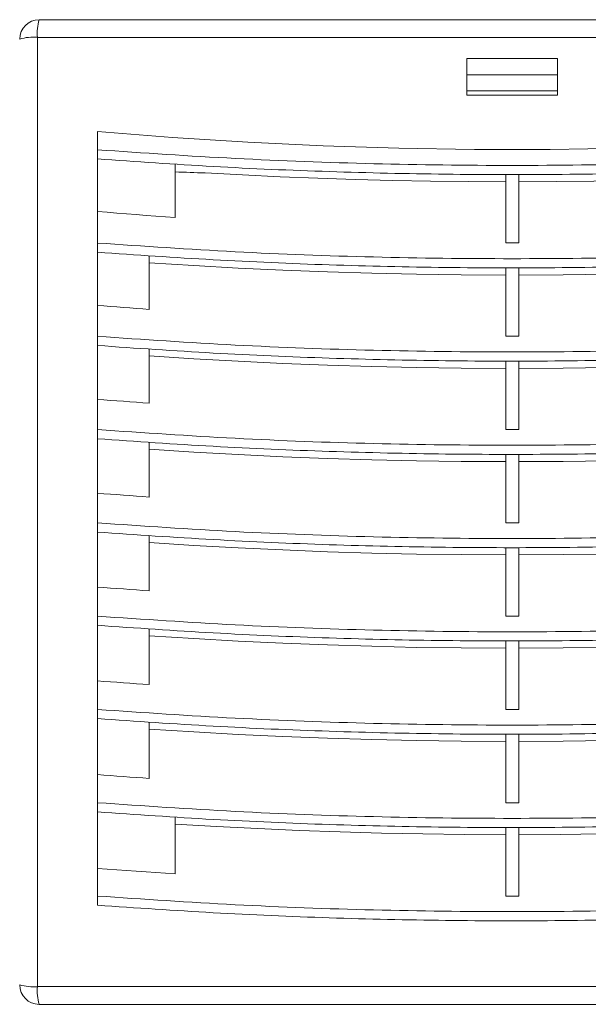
# Model space of a CAD drawing. Header units: millimetres. Extents: x 38 to 367, y 30 to 267.
# Tile 3 of 4: x 123 to 211, y 115 to 267. Entities that reach past the tile are written whole.
import ezdxf

# ---------------------------------------------------------------- set-up
doc = ezdxf.new("R2010")
doc.units = ezdxf.units.MM

msp = doc.modelspace()

# ---------------------------------------------------------------- linework, layer by layer
at = {"color": 7, "linetype": 'Continuous', "lineweight": 15}
for p, q in [((125.86, 266.56), (271.86, 266.56)), ((272.13, 263.84), (125.58, 263.84)), ((125.58, 263.84), (125.58, 117.29)), ((205.86, 260.56), (191.86, 260.56)), ((191.86, 260.56), (191.86, 254.92)), ((205.86, 254.92), (205.86, 260.56)), ((191.86, 258.06), (205.86, 258.06)), ((205.86, 255.56), (191.86, 255.56)), ((134.86, 249.29), (134.86, 246.48)), ((134.86, 246.48), (134.86, 245.07)), ((134.86, 245.07), (134.86, 234.83)), ((146.86, 236.03), (146.86, 244.25)), ((197.86, 242.7), (197.86, 232.12)), ((199.86, 232.12), (199.86, 242.7)), ((134.86, 234.83), (134.86, 232.08)), ((134.86, 232.08), (134.86, 230.67)), ((134.86, 230.67), (134.86, 220.37)), ((142.86, 221.83), (142.86, 230.1)), ((197.86, 228.3), (197.86, 217.71)), ((199.86, 217.71), (199.86, 228.3)), ((134.86, 220.37), (134.86, 217.68)), ((134.86, 217.68), (134.86, 216.27)), ((134.86, 216.27), (134.86, 205.92)), ((142.86, 207.35), (142.86, 215.7)), ((197.86, 213.9), (197.86, 203.31)), ((199.86, 203.31), (199.86, 213.9)), ((134.86, 205.92), (134.86, 203.28)), ((134.86, 203.28), (134.86, 201.87)), ((134.86, 201.87), (134.86, 191.46)), ((142.86, 192.87), (142.86, 201.3)), ((197.86, 199.5), (197.86, 188.9)), ((199.86, 188.9), (199.86, 199.5)), ((134.86, 191.46), (134.86, 188.88)), ((134.86, 188.88), (134.86, 187.47)), ((134.86, 187.47), (134.86, 177.01)), ((142.86, 178.39), (142.86, 186.9)), ((197.86, 185.1), (197.86, 174.49)), ((199.86, 174.49), (199.86, 185.1)), ((134.86, 177.01), (134.86, 174.48)), ((134.86, 174.48), (134.86, 173.07)), ((134.86, 173.07), (134.86, 162.56)), ((142.86, 163.92), (142.86, 172.5)), ((197.86, 170.7), (197.86, 160.08)), ((199.86, 160.08), (199.86, 170.7)), ((134.86, 162.56), (134.86, 160.08)), ((134.86, 160.08), (134.86, 158.67)), ((134.86, 158.67), (134.86, 148.11)), ((142.86, 149.44), (142.86, 158.1)), ((197.86, 156.3), (197.86, 145.67)), ((199.86, 145.67), (199.86, 156.3)), ((134.86, 148.11), (134.86, 145.68)), ((134.86, 145.68), (134.86, 144.27)), ((134.86, 144.27), (134.86, 133.66)), ((146.86, 134.72), (146.86, 143.45)), ((197.86, 141.9), (197.86, 131.27)), ((199.86, 131.27), (199.86, 141.9)), ((134.86, 133.66), (134.86, 131.28)), ((134.86, 131.28), (134.86, 129.87)), ((125.58, 117.29), (272.13, 117.29)), ((271.86, 114.56), (125.86, 114.56))]:
    msp.add_line(p, q, dxfattribs=at)
at = {"color": 7, "linetype": 'Continuous', "lineweight": 15, "flags": 128}
for points in [[(191.86, 254.92), (193.61, 254.91), (195.36, 254.91), (197.11, 254.91), (198.86, 254.91), (200.61, 254.91), (202.36, 254.91), (204.11, 254.91), (205.86, 254.92)], [(262.86, 249.29), (251.26, 248.38), (239.65, 247.65), (228.01, 247.1), (216.35, 246.73), (204.69, 246.55), (193.03, 246.55), (181.36, 246.73), (169.71, 247.1), (158.07, 247.65), (146.45, 248.38), (134.86, 249.29)], [(151.46, 242.91), (157.25, 242.59), (163.04, 242.32), (168.84, 242.09), (174.64, 241.9), (180.44, 241.75), (186.25, 241.64), (192.05, 241.57), (197.86, 241.54)], [(199.86, 241.54), (205.66, 241.57), (211.47, 241.64), (217.27, 241.75), (223.08, 241.9), (228.88, 242.09), (234.67, 242.32), (240.47, 242.59), (246.26, 242.91)], [(146.86, 236.03), (145.36, 236.14), (143.86, 236.25), (142.35, 236.36), (140.85, 236.47), (139.35, 236.59), (137.86, 236.71), (136.36, 236.84), (134.86, 236.96)], [(197.86, 232.12), (198.11, 232.12), (198.36, 232.12), (198.61, 232.12), (198.86, 232.12), (199.11, 232.12), (199.36, 232.12), (199.61, 232.12), (199.86, 232.12)], [(142.86, 229.05), (149.72, 228.61), (156.58, 228.23), (163.45, 227.9), (170.33, 227.64), (177.21, 227.43), (184.09, 227.27), (190.97, 227.18), (197.86, 227.14)], [(199.86, 227.14), (206.74, 227.18), (213.63, 227.27), (220.51, 227.43), (227.39, 227.64), (234.27, 227.9), (241.14, 228.23), (248, 228.61), (254.86, 229.05)], [(142.86, 221.83), (141.86, 221.91), (140.86, 221.98), (139.86, 222.06), (138.86, 222.14), (137.86, 222.22), (136.86, 222.3), (135.86, 222.38), (134.86, 222.46)], [(197.86, 217.71), (198.11, 217.71), (198.36, 217.71), (198.61, 217.71), (198.86, 217.71), (199.11, 217.71), (199.36, 217.71), (199.61, 217.71), (199.86, 217.71)], [(142.86, 214.65), (149.72, 214.21), (156.58, 213.83), (163.45, 213.5), (170.33, 213.24), (177.21, 213.03), (184.09, 212.87), (190.97, 212.78), (197.86, 212.74)], [(199.86, 212.74), (206.74, 212.78), (213.63, 212.87), (220.51, 213.03), (227.39, 213.24), (234.27, 213.5), (241.14, 213.83), (248, 214.21), (254.86, 214.65)], [(142.86, 207.35), (141.86, 207.42), (140.86, 207.5), (139.86, 207.57), (138.86, 207.65), (137.86, 207.72), (136.86, 207.8), (135.86, 207.88), (134.86, 207.97)], [(197.86, 203.31), (198.11, 203.31), (198.36, 203.31), (198.61, 203.31), (198.86, 203.31), (199.11, 203.31), (199.36, 203.31), (199.61, 203.31), (199.86, 203.31)], [(142.86, 200.25), (149.72, 199.81), (156.58, 199.43), (163.45, 199.1), (170.33, 198.84), (177.21, 198.63), (184.09, 198.47), (190.97, 198.38), (197.86, 198.34)], [(199.86, 198.34), (206.74, 198.38), (213.63, 198.47), (220.51, 198.63), (227.39, 198.84), (234.27, 199.1), (241.14, 199.43), (248, 199.81), (254.86, 200.25)], [(142.86, 192.87), (141.86, 192.94), (140.86, 193.01), (139.86, 193.09), (138.86, 193.16), (137.86, 193.24), (136.86, 193.31), (135.86, 193.39), (134.86, 193.47)], [(197.86, 188.9), (198.11, 188.9), (198.36, 188.9), (198.61, 188.9), (198.86, 188.9), (199.11, 188.9), (199.36, 188.9), (199.61, 188.9), (199.86, 188.9)], [(142.86, 185.85), (149.72, 185.41), (156.58, 185.03), (163.45, 184.7), (170.33, 184.44), (177.21, 184.23), (184.09, 184.07), (190.97, 183.98), (197.86, 183.94)], [(199.86, 183.94), (206.74, 183.98), (213.63, 184.07), (220.51, 184.23), (227.39, 184.44), (234.27, 184.7), (241.14, 185.03), (248, 185.41), (254.86, 185.85)], [(142.86, 178.39), (141.86, 178.46), (140.86, 178.53), (139.86, 178.6), (138.86, 178.68), (137.86, 178.75), (136.86, 178.83), (135.86, 178.91), (134.86, 178.98)], [(197.86, 174.49), (198.11, 174.49), (198.36, 174.49), (198.61, 174.49), (198.86, 174.49), (199.11, 174.49), (199.36, 174.49), (199.61, 174.49), (199.86, 174.49)], [(142.86, 171.45), (149.72, 171.01), (156.58, 170.63), (163.45, 170.3), (170.33, 170.04), (177.21, 169.83), (184.09, 169.67), (190.97, 169.58), (197.86, 169.54)], [(199.86, 169.54), (206.74, 169.58), (213.63, 169.67), (220.51, 169.83), (227.39, 170.04), (234.27, 170.3), (241.14, 170.63), (248, 171.01), (254.86, 171.45)], [(142.86, 163.92), (141.86, 163.98), (140.86, 164.05), (139.86, 164.13), (138.86, 164.2), (137.86, 164.27), (136.86, 164.35), (135.86, 164.42), (134.86, 164.5)], [(197.86, 160.08), (198.11, 160.08), (198.36, 160.08), (198.61, 160.08), (198.86, 160.08), (199.11, 160.08), (199.36, 160.08), (199.61, 160.08), (199.86, 160.08)], [(142.86, 157.05), (149.72, 156.61), (156.58, 156.23), (163.45, 155.9), (170.33, 155.64), (177.21, 155.43), (184.09, 155.27), (190.97, 155.18), (197.86, 155.14)], [(199.86, 155.14), (206.74, 155.18), (213.63, 155.27), (220.51, 155.43), (227.39, 155.64), (234.27, 155.9), (241.14, 156.23), (248, 156.61), (254.86, 157.05)], [(142.86, 149.44), (141.86, 149.51), (140.86, 149.58), (139.86, 149.65), (138.86, 149.72), (137.86, 149.79), (136.86, 149.87), (135.86, 149.94), (134.86, 150.02)], [(197.86, 145.67), (198.11, 145.67), (198.36, 145.67), (198.61, 145.67), (198.86, 145.67), (199.11, 145.67), (199.36, 145.67), (199.61, 145.67), (199.86, 145.67)], [(146.86, 142.38), (153.22, 142.01), (159.59, 141.68), (165.96, 141.4), (172.33, 141.17), (178.71, 140.99), (185.09, 140.86), (191.47, 140.78), (197.86, 140.74)], [(199.86, 140.74), (206.24, 140.78), (212.62, 140.86), (219, 140.99), (225.38, 141.17), (231.76, 141.4), (238.13, 141.68), (244.5, 142.01), (250.86, 142.38)], [(146.86, 134.72), (145.36, 134.81), (143.86, 134.91), (142.36, 135.01), (140.85, 135.11), (139.36, 135.21), (137.86, 135.32), (136.36, 135.43), (134.86, 135.54)], [(197.86, 131.27), (198.11, 131.27), (198.36, 131.26), (198.61, 131.26), (198.86, 131.26), (199.11, 131.26), (199.36, 131.26), (199.61, 131.27), (199.86, 131.27)]]:
    msp.add_lwpolyline(points, dxfattribs=at)
at = {"color": 7, "linetype": 'Continuous', "lineweight": 15}
for centre, radius, start, end in [((125.86, 263.56), 3, 90, 180), ((132.96, 264.47), 7.4, 163.5767, 184.9081), ((124.95, 256.47), 7.4, 85.0919, 106.4233), ((198.86, 1692.13), 1450, 267.94481, 268.12678), ((124.95, 124.66), 7.4, 253.5767, 274.9082), ((125.86, 117.56), 3, 180, 270), ((132.96, 116.66), 7.4, 175.0918, 196.4234)]:
    msp.add_arc(centre, radius, start, end, dxfattribs=at)
for points, knots in [([(262.86, 246.48), (255.76, 246), (241.58, 245.03), (220.23, 244.25), (198.86, 243.97), (177.48, 244.25), (156.13, 245.03), (141.95, 246), (134.86, 246.48)], [0, 0, 0, 0, 0.166705, 0.333301, 0.5, 0.666701, 0.833297, 1, 1, 1, 1]), ([(134.86, 245.07), (140.81, 244.65), (152.72, 243.82), (170.65, 243.06), (188.6, 242.65), (206.84, 242.62), (225.36, 242.99), (244.14, 243.76), (256.62, 244.62), (262.86, 245.05)], [0, 0, 0, 0, 0.139965, 0.27998, 0.420021, 0.560061, 0.706744, 0.853391, 1, 1, 1, 1]), ([(262.86, 232.08), (255.78, 231.6), (241.61, 230.63), (220.26, 229.85), (198.86, 229.58), (177.46, 229.85), (156.11, 230.63), (141.94, 231.6), (134.86, 232.08)], [0, 0, 0, 0, 0.166391, 0.332987, 0.5, 0.667017, 0.833613, 1, 1, 1, 1]), ([(134.86, 230.67), (140.81, 230.25), (152.71, 229.43), (170.63, 228.66), (188.59, 228.25), (206.84, 228.23), (225.37, 228.6), (244.15, 229.37), (256.63, 230.24), (262.86, 230.67)], [0, 0, 0, 0, 0.139835, 0.279831, 0.419926, 0.560057, 0.70683, 0.853502, 1, 1, 1, 1]), ([(262.86, 217.68), (255.78, 217.2), (241.61, 216.23), (220.26, 215.45), (198.86, 215.18), (177.46, 215.45), (156.11, 216.23), (141.94, 217.2), (134.86, 217.68)], [0, 0, 0, 0, 0.166391, 0.332987, 0.5, 0.667017, 0.833613, 1, 1, 1, 1]), ([(134.86, 216.27), (140.81, 215.85), (152.71, 215.03), (170.63, 214.26), (188.59, 213.85), (206.84, 213.83), (225.37, 214.2), (244.15, 214.97), (256.63, 215.84), (262.86, 216.27)], [0, 0, 0, 0, 0.139835, 0.279831, 0.419926, 0.560057, 0.70683, 0.853502, 1, 1, 1, 1]), ([(262.86, 203.28), (255.78, 202.8), (241.61, 201.83), (220.26, 201.05), (198.86, 200.78), (177.46, 201.05), (156.11, 201.83), (141.94, 202.8), (134.86, 203.28)], [0, 0, 0, 0, 0.166391, 0.332987, 0.5, 0.667017, 0.833613, 1, 1, 1, 1]), ([(134.86, 201.87), (140.81, 201.45), (152.71, 200.63), (170.63, 199.86), (188.59, 199.45), (206.84, 199.43), (225.37, 199.8), (244.15, 200.57), (256.63, 201.44), (262.86, 201.87)], [0, 0, 0, 0, 0.139835, 0.279831, 0.419926, 0.560057, 0.70683, 0.853502, 1, 1, 1, 1]), ([(262.86, 188.88), (255.78, 188.4), (241.61, 187.43), (220.26, 186.65), (198.86, 186.38), (177.46, 186.65), (156.11, 187.43), (141.94, 188.4), (134.86, 188.88)], [0, 0, 0, 0, 0.166391, 0.332987, 0.5, 0.667017, 0.833613, 1, 1, 1, 1]), ([(134.86, 187.47), (140.81, 187.05), (152.71, 186.23), (170.63, 185.46), (188.59, 185.05), (206.84, 185.03), (225.37, 185.4), (244.15, 186.17), (256.63, 187.04), (262.86, 187.47)], [0, 0, 0, 0, 0.139835, 0.279831, 0.419926, 0.560057, 0.70683, 0.853502, 1, 1, 1, 1]), ([(262.86, 174.48), (255.78, 174), (241.61, 173.03), (220.26, 172.25), (198.86, 171.98), (177.46, 172.25), (156.11, 173.03), (141.94, 174), (134.86, 174.48)], [0, 0, 0, 0, 0.166391, 0.332987, 0.5, 0.667017, 0.833613, 1, 1, 1, 1]), ([(134.86, 173.07), (140.81, 172.65), (152.71, 171.83), (170.63, 171.06), (188.59, 170.65), (206.84, 170.63), (225.37, 171), (244.15, 171.77), (256.63, 172.64), (262.86, 173.07)], [0, 0, 0, 0, 0.139835, 0.279831, 0.419926, 0.560057, 0.70683, 0.853502, 1, 1, 1, 1]), ([(262.86, 160.08), (255.78, 159.6), (241.61, 158.63), (220.26, 157.85), (198.86, 157.58), (177.46, 157.85), (156.11, 158.63), (141.94, 159.6), (134.86, 160.08)], [0, 0, 0, 0, 0.1663906, 0.3329867, 0.5, 0.6670168, 0.8336129, 1, 1, 1, 1]), ([(134.86, 158.67), (140.81, 158.25), (152.71, 157.43), (170.63, 156.66), (188.59, 156.25), (206.84, 156.23), (225.37, 156.6), (244.15, 157.37), (256.63, 158.24), (262.86, 158.67)], [0, 0, 0, 0, 0.139835, 0.279831, 0.419926, 0.560057, 0.70683, 0.853502, 1, 1, 1, 1]), ([(262.86, 145.68), (255.78, 145.2), (241.61, 144.23), (220.26, 143.45), (198.86, 143.18), (177.46, 143.45), (156.11, 144.23), (141.94, 145.2), (134.86, 145.68)], [0, 0, 0, 0, 0.166391, 0.332987, 0.5, 0.667017, 0.833613, 1, 1, 1, 1]), ([(134.86, 144.27), (140.81, 143.85), (152.71, 143.03), (170.63, 142.26), (188.59, 141.85), (206.84, 141.83), (225.37, 142.2), (244.15, 142.97), (256.63, 143.84), (262.86, 144.27)], [0, 0, 0, 0, 0.139835, 0.279831, 0.419926, 0.560057, 0.70683, 0.853502, 1, 1, 1, 1]), ([(262.86, 131.28), (255.78, 130.8), (241.61, 129.83), (220.26, 129.05), (198.86, 128.78), (177.46, 129.05), (156.11, 129.83), (141.94, 130.8), (134.86, 131.28)], [0, 0, 0, 0, 0.166391, 0.332987, 0.5, 0.667017, 0.833613, 1, 1, 1, 1]), ([(134.86, 129.87), (140.81, 129.45), (152.71, 128.63), (170.63, 127.86), (188.59, 127.45), (206.84, 127.43), (225.37, 127.8), (244.15, 128.57), (256.63, 129.44), (262.86, 129.87)], [0, 0, 0, 0, 0.139835, 0.279831, 0.419926, 0.560057, 0.70683, 0.853502, 1, 1, 1, 1])]:
    msp.add_open_spline(points, degree=3, knots=knots, dxfattribs=at)

doc.saveas('drawing.dxf')
